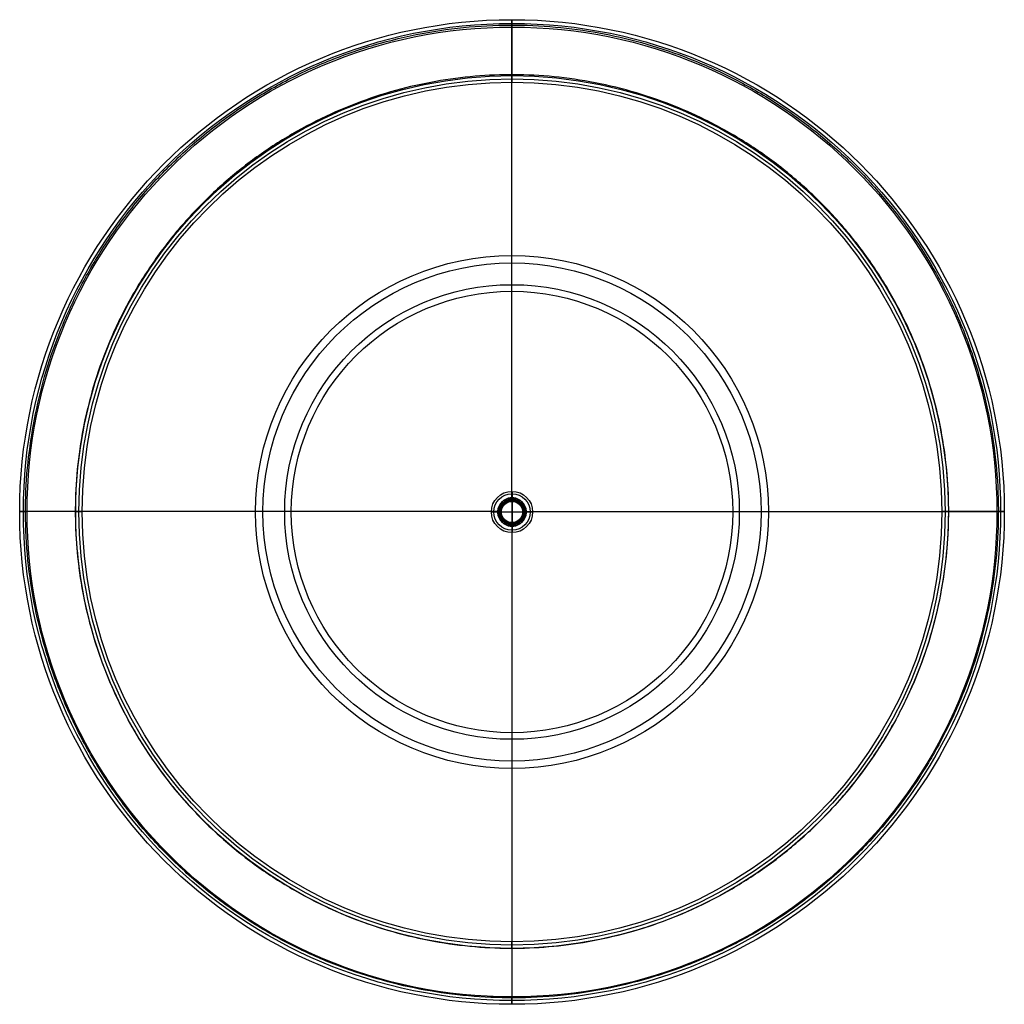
# Model space of a CAD drawing. Header units: millimetres. Extents: x -167 to 167, y -167 to 167.
import ezdxf

# ---------------------------------------------------------------- set-up
doc = ezdxf.new("R2010")
doc.units = ezdxf.units.MM
doc.header["$MEASUREMENT"] = 0
for name, color, linetype, true_color in [('Annular', 254, 'Continuous', 0xbebebe), ('Annular$Ligth', 7, 'Continuous', 0xbebe36), ('Wire', 7, 'Continuous', 0xa57f74)]:
    doc.layers.add(name, color=color, linetype=linetype, true_color=true_color)

msp = doc.modelspace()

# ---------------------------------------------------------------- linework, layer by layer
at = {"layer": 'Annular'}
for p, q in [((0.0185922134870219, 4.649257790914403, 243.6472545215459), (0.0185922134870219, -5.000000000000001, 243.6472545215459)), ((0.0185922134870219, 4.649257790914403, 243.6472545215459), (0.0185922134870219, 4.649257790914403, 256)), ((0.0185922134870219, 4.649257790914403, 256), (0.0185922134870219, -5.000000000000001, 256)), ((0.0185922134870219, 4.649257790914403, 243.6472545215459), (0.0185922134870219, -5.000000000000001, 243.6472545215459)), ((-4.806036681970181, -0.1753711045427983, 243.6472545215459), (-4.806036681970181, -0.1753711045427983, 256)), ((4.843221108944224, -0.1753711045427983, 243.6472545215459), (-4.806036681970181, -0.1753711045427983, 243.6472545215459)), ((4.843221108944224, -0.1753711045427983, 256), (-4.806036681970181, -0.1753711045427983, 256)), ((4.843221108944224, -0.1753711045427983, 243.6472545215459), (-4.806036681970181, -0.1753711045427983, 243.6472545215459)), ((4.843221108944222, -0.1753711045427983, 243.6472545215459), (4.843221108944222, -0.1753711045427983, 256)), ((0.0185922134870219, -5, 243.6472545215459), (0.0185922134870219, -5, 256))]:
    msp.add_line(p, q, dxfattribs=at)
at = {"layer": 'Annular', "extrusion": (1, 0, 0)}
for points in [[(166.8289880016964, 1.525866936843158), (164.3328371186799, -0.1382336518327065)], [(6.828988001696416, 241.5258669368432), (166.8289880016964, 1.525866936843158)], [(4.265484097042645, 239.9627958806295), (164.3328371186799, -0.1382336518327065)], [(147.8432705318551, 1.332135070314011), (145.6308919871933, -0.1427839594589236)], [(6.032705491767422, 214.0479826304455), (147.8432705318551, 1.332135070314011)], [(3.760630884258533, 212.6626076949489), (145.6308919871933, -0.1427839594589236)], [(4.206516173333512, 240.0689381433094), (4.265484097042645, 239.9627958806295)], [(3.708366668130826, 212.7566832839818), (3.760630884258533, 212.6626076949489)], [(-4.059094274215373, 212.7566832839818), (-4.111358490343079, 212.6626076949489)], [(-4.111358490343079, 212.6626076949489), (-145.9816195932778, -0.1427839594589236)], [(-4.557243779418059, 240.0689381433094), (-4.616211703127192, 239.9627958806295)], [(-4.616211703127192, 239.9627958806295), (-164.6835647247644, -0.1382336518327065)], [(-6.383433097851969, 214.0479826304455), (-148.1939981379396, 1.332135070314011)], [(-7.179715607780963, 241.5258669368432), (-167.179715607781, 1.525866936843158)], [(-148.1939981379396, 1.332135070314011), (-145.9816195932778, -0.1427839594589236)], [(-167.179715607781, 1.525866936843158), (-164.6835647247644, -0.1382336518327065)]]:
    msp.add_lwpolyline(points, dxfattribs=at)
at = {"layer": 'Annular', "extrusion": (0, 1, 0)}
for points in [[(166.9857174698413, 1.525866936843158), (164.4895665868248, -0.1382336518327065)], [(6.985717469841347, 241.5258669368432), (166.9857174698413, 1.525866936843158)], [(4.422213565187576, 239.9627958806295), (164.4895665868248, -0.1382336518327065)], [(148, 1.332135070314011), (145.7876214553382, -0.1427839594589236)], [(6.189434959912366, 214.0479826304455), (148, 1.332135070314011)], [(3.917360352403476, 212.6626076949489), (145.7876214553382, -0.1427839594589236)], [(4.363245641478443, 240.0689381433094), (4.422213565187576, 239.9627958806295)], [(3.86509613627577, 212.7566832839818), (3.917360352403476, 212.6626076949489)], [(-3.902364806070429, 212.7566832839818), (-3.954629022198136, 212.6626076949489)], [(-3.954629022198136, 212.6626076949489), (-145.8248901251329, -0.1427839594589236)], [(-4.400514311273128, 240.0689381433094), (-4.459482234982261, 239.9627958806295)], [(-4.459482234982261, 239.9627958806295), (-164.5268352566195, -0.1382336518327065)], [(-6.226703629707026, 214.0479826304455), (-148.0372686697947, 1.332135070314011)], [(-7.022986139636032, 241.5258669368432), (-167.022986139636, 1.525866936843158)], [(-148.0372686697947, 1.332135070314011), (-145.8248901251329, -0.1427839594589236)], [(-167.022986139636, 1.525866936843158), (-164.5268352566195, -0.1382336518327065)]]:
    msp.add_lwpolyline(points, dxfattribs=at)
at = {"layer": 'Annular'}
for centre, radius in [((0.01863433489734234, -0.1753638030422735, 1.52586693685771), 167.0043518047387), ((0.01863433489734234, -0.1753638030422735, 1.52586693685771), 167.0043518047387), ((0.01863433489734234, -0.1753638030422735, 0.6938166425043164), 165.7562763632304), ((0.01863433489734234, -0.1753638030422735, -0.1382336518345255), 164.5082009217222), ((0.01863433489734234, -0.1753638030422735, -0.1382336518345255), 164.5082009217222), ((0.01863433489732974, -0.1753638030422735, 1.332135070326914), 148.0186343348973), ((0.01863433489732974, -0.1753638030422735, 1.332135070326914), 148.0186343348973), ((0.01863433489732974, -0.1753638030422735, 0.5946755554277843), 146.9124450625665), ((0.01863433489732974, -0.1753638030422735, -0.1427839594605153), 145.8062557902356), ((0.01863433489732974, -0.1753638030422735, -0.1427839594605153), 145.8062557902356), ((0.01863433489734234, -0.1753638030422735, 121.5258669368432), 87.0043518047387), ((0.01863433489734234, -0.1753638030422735, 119.9122811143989), 84.47452441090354), ((0.01863433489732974, -0.1753638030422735, 107.6900588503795), 77.11335181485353), ((0.01863433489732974, -0.1753638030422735, 106.2599118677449), 74.87112523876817), ((0.01863433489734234, -0.1753638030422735, 241.5258669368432), 7.00435180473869), ((0.01863433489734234, -0.1753638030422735, 241.5258669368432), 7.00435180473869), ((0.01863433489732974, -0.1753638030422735, 214.0479826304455), 6.208069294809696), ((0.01863433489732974, -0.1753638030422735, 214.0479826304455), 6.208069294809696), ((0.01863433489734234, -0.1753638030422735, 239.9627958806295), 4.440847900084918), ((0.01863433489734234, -0.1753638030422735, 239.9627958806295), 4.440847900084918), ((0.01863433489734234, -0.1753638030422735, 240.0689381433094), 4.381879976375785), ((0.01863433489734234, -0.1753638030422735, 244.5404653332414), 4.063457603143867), ((0.01863433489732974, -0.1753638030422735, 212.6626076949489), 3.935994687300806), ((0.01863433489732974, -0.1753638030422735, 212.6626076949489), 3.935994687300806), ((0.01863433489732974, -0.1753638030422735, 212.7566832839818), 3.8837304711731), ((0.01863433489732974, -0.1753638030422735, 216.7198695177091), 3.6015076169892)]:
    msp.add_circle(centre, radius, dxfattribs=at)
at = {"layer": 'Annular', "extrusion": (1, 0, 0)}
for centre, radius, start, end in [((-0.1753638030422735, 237.6345603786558, 0.01863433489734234), 8.01269061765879, 29.05460409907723, 90), ((-0.1753638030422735, 210.5990552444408, 0.01863433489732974), 7.101776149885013, 29.05460409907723, 90), ((-0.1753638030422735, 237.6345603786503, 0.01863433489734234), 5.012690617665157, 29.05460409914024, 90), ((-0.1753638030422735, 210.599055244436, 0.01863433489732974), 4.442828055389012, 29.05460409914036, 90), ((-0.1753638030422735, 210.599055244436, 0.01863433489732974), 4.442828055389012, 90, 150.9453959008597), ((-0.1753638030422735, 210.5990552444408, 0.01863433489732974), 7.101776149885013, 90, 150.9453959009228), ((-0.1753638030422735, 237.6345603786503, 0.01863433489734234), 5.012690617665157, 90, 150.9453959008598), ((-0.1753638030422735, 237.6345603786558, 0.01863433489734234), 8.01269061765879, 90, 150.9453959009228)]:
    msp.add_arc(centre, radius, start, end, dxfattribs=at)
at = {"layer": 'Annular', "extrusion": (0, 1, 0)}
for centre, radius, start, end in [((-0.01863433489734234, 237.6345603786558, -0.1753638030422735), 8.01269061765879, 29.05460409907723, 90), ((-0.01863433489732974, 210.5990552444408, -0.1753638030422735), 7.101776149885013, 29.05460409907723, 90), ((-0.01863433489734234, 237.6345603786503, -0.1753638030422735), 5.012690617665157, 29.05460409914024, 90), ((-0.01863433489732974, 210.599055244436, -0.1753638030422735), 4.442828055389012, 29.05460409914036, 90), ((-0.01863433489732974, 210.599055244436, -0.1753638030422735), 4.442828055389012, 90, 150.9453959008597), ((-0.01863433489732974, 210.5990552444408, -0.1753638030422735), 7.101776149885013, 90, 150.9453959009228), ((-0.01863433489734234, 237.6345603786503, -0.1753638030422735), 5.012690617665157, 90, 150.9453959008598), ((-0.01863433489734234, 237.6345603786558, -0.1753638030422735), 8.01269061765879, 90, 150.9453959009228)]:
    msp.add_arc(centre, radius, start, end, dxfattribs=at)
at = {"layer": 'Annular'}
for points, knots in [([(-4.80603668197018, -0.1753711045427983, 243.6472545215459), (-4.806036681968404, -4.99999999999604, 243.6472545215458), (0.0185922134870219, -5, 243.6472545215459), (4.843221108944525, -4.99999999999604, 243.6472545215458), (4.843221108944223, -0.1753711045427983, 243.6472545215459), (4.843221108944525, 4.649257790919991, 243.6472545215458), (0.0185922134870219, 4.649257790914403, 243.6472545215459), (-4.806036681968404, 4.649257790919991, 243.6472545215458), (-4.80603668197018, -0.1753711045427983, 243.6472545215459)], [0, 0, 0, 6.283185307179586, 6.283185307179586, 12.56637061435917, 12.56637061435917, 18.84955592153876, 18.84955592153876, 25.13274122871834, 25.13274122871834, 25.13274122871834]), ([(-4.80603668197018, -0.1753711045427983, 256), (-4.806036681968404, -4.99999999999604, 255.9999999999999), (0.0185922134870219, -5, 256), (4.843221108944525, -4.99999999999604, 255.9999999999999), (4.843221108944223, -0.1753711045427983, 256), (4.843221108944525, 4.649257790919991, 255.9999999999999), (0.0185922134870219, 4.649257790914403, 256), (-4.806036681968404, 4.649257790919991, 255.9999999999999), (-4.80603668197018, -0.1753711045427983, 256)], [0, 0, 0, 6.283185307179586, 6.283185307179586, 12.56637061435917, 12.56637061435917, 18.84955592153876, 18.84955592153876, 25.13274122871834, 25.13274122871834, 25.13274122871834]), ([(-4.80603668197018, -0.1753711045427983, 249.8236272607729), (-4.806036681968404, 4.649257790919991, 249.8236272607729), (0.0185922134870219, 4.649257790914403, 249.8236272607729), (4.843221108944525, 4.649257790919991, 249.8236272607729), (4.843221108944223, -0.1753711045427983, 249.8236272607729), (4.843221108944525, -4.99999999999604, 249.8236272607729), (0.0185922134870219, -5, 249.8236272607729), (-4.806036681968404, -4.99999999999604, 249.8236272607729), (-4.80603668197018, -0.1753711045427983, 249.8236272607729)], [-25.13274122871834, -25.13274122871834, -25.13274122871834, -18.84955592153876, -18.84955592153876, -12.56637061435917, -12.56637061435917, -6.283185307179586, -6.283185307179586, 0, 0, 0]), ([(-4.80603668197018, -0.1753711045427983, 243.6472545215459), (-4.806036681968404, -4.99999999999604, 243.6472545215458), (0.0185922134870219, -5, 243.6472545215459), (4.843221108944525, -4.99999999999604, 243.6472545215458), (4.843221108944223, -0.1753711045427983, 243.6472545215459), (4.843221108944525, 4.649257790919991, 243.6472545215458), (0.0185922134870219, 4.649257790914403, 243.6472545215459), (-4.806036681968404, 4.649257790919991, 243.6472545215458), (-4.80603668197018, -0.1753711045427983, 243.6472545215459)], [0, 0, 0, 6.283185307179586, 6.283185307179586, 12.56637061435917, 12.56637061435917, 18.84955592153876, 18.84955592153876, 25.13274122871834, 25.13274122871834, 25.13274122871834])]:
    msp.add_rational_spline(points, [1, 0.7071067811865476, 1, 0.7071067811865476, 1, 0.7071067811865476, 1, 0.7071067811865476, 1], degree=2, knots=knots, dxfattribs=at)
at = {"layer": 'Annular$Ligth'}
for p, q in [((2.273736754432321e-13, 164.9999999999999, -0.1427839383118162), (2.273736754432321e-13, 148.1531695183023, -0.1427839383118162)), ((-148.1531695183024, 5.009326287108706e-13, -0.1427839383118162), (-165, 5.009326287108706e-13, -0.1427839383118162)), ((165.0000000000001, 5.009326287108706e-13, -0.1427839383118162), (148.1531695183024, 5.009326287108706e-13, -0.1427839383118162)), ((2.273736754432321e-13, -148.1531695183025, -0.1427839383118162), (2.273736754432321e-13, -164.9999999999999, -0.1427839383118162))]:
    msp.add_line(p, q, dxfattribs=at)
for points, knots in [([(-162.0001713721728, 31.32003313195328, -0.1427839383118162), (-193.3202045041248, -130.6801382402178, -0.1427839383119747), (-31.32003313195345, -162.0001713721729, -0.1427839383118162), (130.6801382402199, -193.3202045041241, -0.1427839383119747), (162.0001713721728, -31.32003313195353, -0.1427839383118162), (193.3202045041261, 130.6801382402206, -0.1427839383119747), (31.32003313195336, 162.0001713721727, -0.1427839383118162), (-130.6801382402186, 193.3202045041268, -0.1427839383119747), (-162.0001713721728, 31.32003313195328, -0.1427839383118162)], [0, 0, 0, 239.982518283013, 239.982518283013, 479.965036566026, 479.965036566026, 719.947554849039, 719.947554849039, 959.9300731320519, 959.9300731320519, 959.9300731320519]), ([(-147.9601565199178, -7.560007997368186, -0.1427839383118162), (-155.5201645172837, 140.4001485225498, -0.1427839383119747), (-7.56000799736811, 147.9601565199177, -0.1427839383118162), (140.4001485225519, 155.5201645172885, -0.1427839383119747), (147.9601565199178, 7.560007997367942, -0.1427839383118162), (155.5201645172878, -140.4001485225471, -0.1427839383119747), (7.560007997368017, -147.9601565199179, -0.1427839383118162), (-140.4001485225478, -155.5201645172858, -0.1427839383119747), (-147.9601565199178, -7.560007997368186, -0.1427839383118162)], [-861.9192900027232, -861.9192900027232, -861.9192900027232, -646.4394675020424, -646.4394675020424, -430.9596450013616, -430.9596450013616, -215.4798225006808, -215.4798225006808, 0, 0, 0])]:
    msp.add_rational_spline(points, [1, 0.7071067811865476, 1, 0.7071067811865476, 1, 0.7071067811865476, 1, 0.7071067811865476, 1], degree=2, knots=knots, dxfattribs=at)
at = {"layer": 'Wire'}
for points, knots in [([(-3.981365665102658, -0.1753638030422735, 240.0000110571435), (-3.981365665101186, -4.175363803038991, 240.0000110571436), (0.01863433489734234, -4.175363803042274, 240.0000110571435), (4.018634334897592, -4.175363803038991, 240.0000110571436), (4.018634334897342, -0.1753638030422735, 240.0000110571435), (4.018634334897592, 3.82463619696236, 240.0000110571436), (0.01863433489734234, 3.824636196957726, 240.0000110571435), (-3.981365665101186, 3.82463619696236, 240.0000110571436), (-3.981365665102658, -0.1753638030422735, 240.0000110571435)], [0, 0, 0, 6.283185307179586, 6.283185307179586, 12.56637061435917, 12.56637061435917, 18.84955592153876, 18.84955592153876, 25.13274122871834, 25.13274122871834, 25.13274122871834]), ([(-3.981365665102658, -0.1753638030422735, 886.3083434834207), (-3.981365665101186, 3.82463619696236, 886.3083434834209), (0.01863433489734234, 3.824636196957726, 886.3083434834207), (4.018634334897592, 3.82463619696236, 886.3083434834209), (4.018634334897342, -0.1753638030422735, 886.3083434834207), (4.018634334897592, -4.175363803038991, 886.3083434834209), (0.01863433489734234, -4.175363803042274, 886.3083434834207), (-3.981365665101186, -4.175363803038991, 886.3083434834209), (-3.981365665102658, -0.1753638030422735, 886.3083434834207)], [-25.13274122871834, -25.13274122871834, -25.13274122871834, -18.84955592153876, -18.84955592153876, -12.56637061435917, -12.56637061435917, -6.283185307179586, -6.283185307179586, 0, 0, 0]), ([(-3.981365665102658, -0.1753638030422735, 638.3223440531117), (-3.981365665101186, -4.175363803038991, 638.3223440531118), (0.01863433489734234, -4.175363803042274, 638.3223440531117), (4.018634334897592, -4.175363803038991, 638.3223440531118), (4.018634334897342, -0.1753638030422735, 638.3223440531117), (4.018634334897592, 3.82463619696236, 638.3223440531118), (0.01863433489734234, 3.824636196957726, 638.3223440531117), (-3.981365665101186, 3.82463619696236, 638.3223440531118), (-3.981365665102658, -0.1753638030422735, 638.3223440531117)], [0, 0, 0, 6.283185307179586, 6.283185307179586, 12.56637061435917, 12.56637061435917, 18.84955592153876, 18.84955592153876, 25.13274122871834, 25.13274122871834, 25.13274122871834])]:
    msp.add_rational_spline(points, [1, 0.7071067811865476, 1, 0.7071067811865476, 1, 0.7071067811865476, 1, 0.7071067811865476, 1], degree=2, knots=knots, dxfattribs=at)
for points in [[(0.01863433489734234, 3.824636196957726, 240.0000110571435), (0.01863433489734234, 3.824636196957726, 563.1541772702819), (0.01863433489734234, 3.824636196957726, 886.3083434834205)], [(-3.981365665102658, -0.1753638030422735, 240.0000110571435), (-3.981365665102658, -0.1753638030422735, 563.1541772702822), (-3.981365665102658, -0.1753638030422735, 886.3083434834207)], [(4.018634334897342, -0.1753638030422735, 240.0000110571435), (4.018634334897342, -0.1753638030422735, 563.154177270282), (4.018634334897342, -0.1753638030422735, 886.3083434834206)], [(0.01863433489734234, -4.175363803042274, 240.0000110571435), (0.01863433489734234, -4.175363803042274, 563.154177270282), (0.01863433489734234, -4.175363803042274, 886.3083434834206)]]:
    msp.add_open_spline(points, degree=2, dxfattribs=at)

doc.saveas('drawing.dxf')
